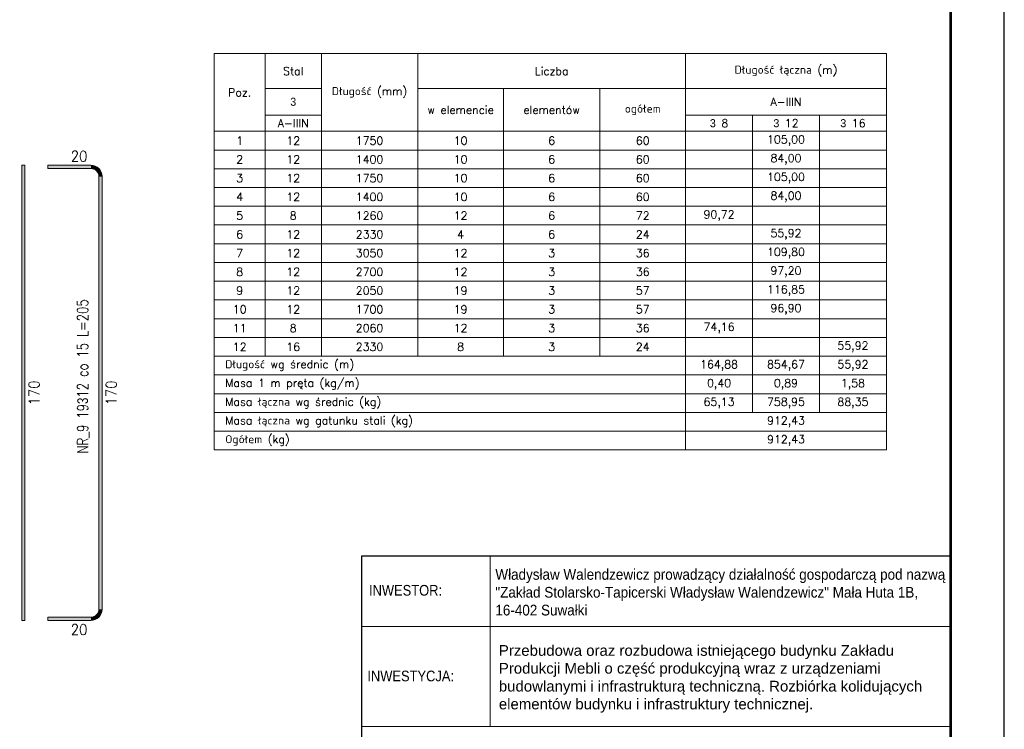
# Model space of a CAD drawing. Extents: x 252961 to 267695, y -113989 to -104075.
# Tile 8 of 12: x 263404 to 267081, y -112120 to -109469. Entities that reach past the tile are written whole.
import ezdxf
from ezdxf.enums import TextEntityAlignment as Align

# ---------------------------------------------------------------- set-up
doc = ezdxf.new("R2010")
doc.units = 0
doc.header["$LTSCALE"] = 5
doc.header["$MEASUREMENT"] = 0
for name, color, linetype, lineweight in [('--- widok', 7, 'Continuous', 13), ('_RAMKA', 7, 'Continuous', 35), ('AutoCAD_Structural_Detailing_pręt wyrzucony', 7, 'Continuous', 13), ('AutoCAD_Structural_Detailing_tabele zbrojenia', 7, 'Continuous', 20), ('PS_DIM', 4, 'Continuous', 13)]:
    doc.layers.add(name, color=color, linetype=linetype, lineweight=lineweight)
doc.layers.add('_FORMATKA', color=8, linetype='Continuous', lineweight=15, plot=False)
doc.layers.add('_tabelka', color=7, linetype='Continuous')
doc.styles.add('gil', font='GIL_____.TTF', dxfattribs={"width": 0.9})
doc.styles.add('marta', font='simplex.shx', dxfattribs={"width": 0.8})
doc.styles.add('r-simplex', font='simplex.shx', dxfattribs={"width": 0.9})
doc.styles.add('styl2T', font='simplex.shx', dxfattribs={"height": 30})

# ---------------------------------------------------------------- blocks, each defined once
blk = doc.blocks.new('*U19')
at = {"layer": '_FORMATKA', "lineweight": -3}
blk.add_lwpolyline([(-700, 0), (0, 0), (0, 420), (-700, 420)], close=True, dxfattribs=at)
at = {"layer": '_RAMKA', "lineweight": -3, "const_width": 0.5}
blk.add_lwpolyline([(-670, 10), (-10, 10), (-10, 410), (-670, 410)], close=True, dxfattribs=at)
blk = doc.blocks.new('tabela_rys')
at = {"layer": '_tabelka', "color": 251, "lineweight": 15}
for p, q in [((45.62, 123.55), (45.62, 91.73)), ((21.62, 110.45), (131.62, 110.45)), ((21.62, 91.73), (131.62, 91.73)), ((21.62, 91.73), (131.62, 91.73)), ((21.62, 91.73), (131.62, 91.73))]:
    blk.add_line(p, q, dxfattribs=at)
at = {"layer": '_tabelka', "color": 251, "lineweight": 30}
blk.add_lwpolyline([(131.62, 123.55), (21.62, 123.55), (21.62, 7.77), (131.62, 7.77)], close=True, dxfattribs=at)
at = {"layer": '--- widok', "ltscale": 0.5, "insert": (47.25, 106.96, 0.43), "char_height": 2, "width": 80.3878, "attachment_point": 1}
blk.add_mtext('{\\fArial|b0|i0|c238|p34;\\C0;Prze\\fArial|b0|i0|c0|p34;b\\fArial|b0|i0|c238|p34;u\\fArial|b0|i0|c0|p34;dowa o\\fArial|b0|i0|c238|p34;r\\fArial|b0|i0|c0|p34;a\\fArial|b0|i0|c238|p34;z\\fArial|b0|i0|c0|p34; \\fArial|b0|i0|c238|p34;r\\fArial|b0|i0|c0|p34;o\\fArial|b0|i0|c238|p34;z\\fArial|b0|i0|c0|p34;b\\fArial|b0|i0|c238|p34;u\\fArial|b0|i0|c0|p34;dowa \\fArial|b0|i0|c238|p34;ist\\fArial|b0|i0|c0|p34;n\\fArial|b0|i0|c238|p34;ieją\\fArial|b0|i0|c0|p34;c\\fArial|b0|i0|c238|p34;eg\\fArial|b0|i0|c0|p34;o b\\fArial|b0|i0|c238|p34;u\\fArial|b0|i0|c0|p34;d\\fArial|b0|i0|c238|p34;y\\fArial|b0|i0|c0|p34;n\\fArial|b0|i0|c238|p34;ku\\fArial|b0|i0|c0|p34; \\fArial|b0|i0|c238|p34;Z\\fArial|b0|i0|c0|p34;a\\fArial|b0|i0|c238|p34;kł\\fArial|b0|i0|c0|p34;ad\\fArial|b0|i0|c238|p34;u\\fArial|b0|i0|c0|p34; \\fArial|b0|i0|c238|p34;Pr\\fArial|b0|i0|c0|p34;od\\fArial|b0|i0|c238|p34;uk\\fArial|b0|i0|c0|p34;c\\fArial|b0|i0|c238|p34;ji\\fArial|b0|i0|c0|p34; \\fArial|b0|i0|c238|p34;Me\\fArial|b0|i0|c0|p34;b\\fArial|b0|i0|c238|p34;li\\fArial|b0|i0|c0|p34; o c\\fArial|b0|i0|c238|p34;zęść\\fArial|b0|i0|c0|p34; \\fArial|b0|i0|c238|p34;pr\\fArial|b0|i0|c0|p34;od\\fArial|b0|i0|c238|p34;uk\\fArial|b0|i0|c0|p34;c\\fArial|b0|i0|c238|p34;yj\\fArial|b0|i0|c0|p34;n\\fArial|b0|i0|c238|p34;ą\\fArial|b0|i0|c0|p34; w\\fArial|b0|i0|c238|p34;r\\fArial|b0|i0|c0|p34;a\\fArial|b0|i0|c238|p34;z\\fArial|b0|i0|c0|p34; \\fArial|b0|i0|c238|p34;z\\fArial|b0|i0|c0|p34; \\fArial|b0|i0|c238|p34;urzą\\fArial|b0|i0|c0|p34;d\\fArial|b0|i0|c238|p34;ze\\fArial|b0|i0|c0|p34;n\\fArial|b0|i0|c238|p34;i\\fArial|b0|i0|c0|p34;a\\fArial|b0|i0|c238|p34;mi\\fArial|b0|i0|c0|p34; b\\fArial|b0|i0|c238|p34;u\\fArial|b0|i0|c0|p34;dow\\fArial|b0|i0|c238|p34;l\\fArial|b0|i0|c0|p34;an\\fArial|b0|i0|c238|p34;ymi\\fArial|b0|i0|c0|p34; \\fArial|b0|i0|c238|p34;i\\fArial|b0|i0|c0|p34; \\fArial|b0|i0|c238|p34;i\\fArial|b0|i0|c0|p34;n\\fArial|b0|i0|c238|p34;fr\\fArial|b0|i0|c0|p34;a\\fArial|b0|i0|c238|p34;strukturą\\fArial|b0|i0|c0|p34; \\fArial|b0|i0|c238|p34;te\\fArial|b0|i0|c0|p34;c\\fArial|b0|i0|c238|p34;h\\fArial|b0|i0|c0|p34;n\\fArial|b0|i0|c238|p34;i\\fArial|b0|i0|c0|p34;c\\fArial|b0|i0|c238|p34;z\\fArial|b0|i0|c0|p34;n\\fArial|b0|i0|c238|p34;ą\\fArial|b0|i0|c0|p34;. \\fArial|b0|i0|c238|p34;R\\fArial|b0|i0|c0|p34;o\\fArial|b0|i0|c238|p34;z\\fArial|b0|i0|c0|p34;b\\fArial|b0|i0|c238|p34;iórk\\fArial|b0|i0|c0|p34;a \\fArial|b0|i0|c238|p34;k\\fArial|b0|i0|c0|p34;o\\fArial|b0|i0|c238|p34;li\\fArial|b0|i0|c0|p34;d\\fArial|b0|i0|c238|p34;ują\\fArial|b0|i0|c0|p34;c\\fArial|b0|i0|c238|p34;y\\fArial|b0|i0|c0|p34;c\\fArial|b0|i0|c238|p34;h\\fArial|b0|i0|c0|p34; \\fArial|b0|i0|c238|p34;eleme\\fArial|b0|i0|c0|p34;n\\fArial|b0|i0|c238|p34;tó\\fArial|b0|i0|c0|p34;w b\\fArial|b0|i0|c238|p34;u\\fArial|b0|i0|c0|p34;d\\fArial|b0|i0|c238|p34;y\\fArial|b0|i0|c0|p34;n\\fArial|b0|i0|c238|p34;ku\\fArial|b0|i0|c0|p34; \\fArial|b0|i0|c238|p34;i\\fArial|b0|i0|c0|p34; \\fArial|b0|i0|c238|p34;i\\fArial|b0|i0|c0|p34;n\\fArial|b0|i0|c238|p34;fr\\fArial|b0|i0|c0|p34;a\\fArial|b0|i0|c238|p34;struktury\\fArial|b0|i0|c0|p34; \\fArial|b0|i0|c238|p34;te\\fArial|b0|i0|c0|p34;c\\fArial|b0|i0|c238|p34;h\\fArial|b0|i0|c0|p34;n\\fArial|b0|i0|c238|p34;i\\fArial|b0|i0|c0|p34;c\\fArial|b0|i0|c238|p34;z\\fArial|b0|i0|c0|p34;n\\fArial|b0|i0|c238|p34;ej\\fArial|b0|i0|c0|p34;.}', dxfattribs=at)
at = {"layer": '_tabelka', "color": 12, "style": 'gil', "width": 0.9}
for s, p in [('INWESTOR:', (29.83, 117.19)), ('INWESTYCJA:', (30.79, 101.19))]:
    blk.add_text(s, height=2, dxfattribs=at).set_placement(p, align=Align.MIDDLE)
at = {"layer": '_tabelka', "color": 7, "insert": (46.6, 116.81), "char_height": 2, "attachment_point": 4, "style": 'gil'}
blk.add_mtext_dynamic_manual_height_columns('{\\fArial|b0|i0|c0|p34;\\C256;W\\fArial|b0|i0|c238|p34;ł\\fArial|b0|i0|c0|p34;ad\\fArial|b0|i0|c238|p34;ysł\\fArial|b0|i0|c0|p34;aw Wa\\fArial|b0|i0|c238|p34;le\\fArial|b0|i0|c0|p34;nd\\fArial|b0|i0|c238|p34;ze\\fArial|b0|i0|c0|p34;w\\fArial|b0|i0|c238|p34;i\\fArial|b0|i0|c0|p34;c\\fArial|b0|i0|c238|p34;z\\fArial|b0|i0|c0|p34;\\~\\fArial|b0|i0|c238|p34;pr\\fArial|b0|i0|c0|p34;owad\\fArial|b0|i0|c238|p34;zą\\fArial|b0|i0|c0|p34;c\\fArial|b0|i0|c238|p34;y\\fArial|b0|i0|c0|p34; d\\fArial|b0|i0|c238|p34;zi\\fArial|b0|i0|c0|p34;a\\fArial|b0|i0|c238|p34;ł\\fArial|b0|i0|c0|p34;a\\fArial|b0|i0|c238|p34;l\\fArial|b0|i0|c0|p34;no\\fArial|b0|i0|c238|p34;ść\\fArial|b0|i0|c0|p34; \\fArial|b0|i0|c238|p34;g\\fArial|b0|i0|c0|p34;o\\fArial|b0|i0|c238|p34;sp\\fArial|b0|i0|c0|p34;oda\\fArial|b0|i0|c238|p34;r\\fArial|b0|i0|c0|p34;c\\fArial|b0|i0|c238|p34;zą\\fArial|b0|i0|c0|p34; \\fArial|b0|i0|c238|p34;p\\fArial|b0|i0|c0|p34;od na\\fArial|b0|i0|c238|p34;z\\fArial|b0|i0|c0|p34;w\\fArial|b0|i0|c238|p34;ą\\fArial|b0|i0|c0|p34; \\fArial|b0|i0|c238|p34;"Z\\fArial|b0|i0|c0|p34;a\\fArial|b0|i0|c238|p34;kł\\fArial|b0|i0|c0|p34;ad \\fArial|b0|i0|c238|p34;St\\fArial|b0|i0|c0|p34;o\\fArial|b0|i0|c238|p34;l\\fArial|b0|i0|c0|p34;a\\fArial|b0|i0|c238|p34;rsk\\fArial|b0|i0|c0|p34;o-\\fArial|b0|i0|c238|p34;T\\fArial|b0|i0|c0|p34;a\\fArial|b0|i0|c238|p34;pi\\fArial|b0|i0|c0|p34;c\\fArial|b0|i0|c238|p34;erski\\fArial|b0|i0|c0|p34; W\\fArial|b0|i0|c238|p34;ł\\fArial|b0|i0|c0|p34;ad\\fArial|b0|i0|c238|p34;ysł\\fArial|b0|i0|c0|p34;aw Wa\\fArial|b0|i0|c238|p34;le\\fArial|b0|i0|c0|p34;nd\\fArial|b0|i0|c238|p34;ze\\fArial|b0|i0|c0|p34;w\\fArial|b0|i0|c238|p34;i\\fArial|b0|i0|c0|p34;c\\fArial|b0|i0|c238|p34;z"\\fArial|b0|i0|c0|p34; \\fArial|b0|i0|c238|p34;M\\fArial|b0|i0|c0|p34;a\\fArial|b0|i0|c238|p34;ł\\fArial|b0|i0|c0|p34;a \\fArial|b0|i0|c238|p34;Hut\\fArial|b0|i0|c0|p34;a \\fArial|b0|i0|c238|p34;1\\fArial|b0|i0|c0|p34;B\\fArial|b0|i0|c238|p34;, \\P16-402 Suwałki}', width=87.5522, gutter_width=12.5, heights=[51.49], dxfattribs=at)
at = {"layer": '_tabelka', "color": 7, "style": 'gil', "width": 0.9}
for p in [(47.79, 34.83), (47.79, 30.29), (47.79, 26.06)]:
    blk.add_attdef('NAZWA_RYS:', text='', height=2.5, dxfattribs=at).set_placement(p, align=Align.MIDDLE_LEFT)
blk.add_attdef('FORMAT', text='', height=2.5, dxfattribs=at).set_placement((33.12, 15.91), align=Align.MIDDLE)
at = {"layer": '_tabelka', "color": 7, "style": 'gil', "width": 0.9, "flags": 8}
for tag, p in [('DATA', (61.11, 15.91)), ('SKALA', (87.85, 15.91)), ('NR_RYSUNKU', (117.18, 15.91))]:
    blk.add_attdef(tag, text='', height=2.5, dxfattribs=at).set_placement(p, align=Align.MIDDLE)

msp = doc.modelspace()

# ---------------------------------------------------------------- hatches: boundary and pattern name
at = {"layer": 'AutoCAD_Structural_Detailing_pręt wyrzucony'}
for points in [[(263411.89, -110013.09), (263423.89, -110013.09), (263423.89, -111713.09), (263411.89, -111713.09)], [(263509.83, -110025.09), (263509.83, -110013.09), (263669.83, -110013.09), (263669.83, -110025.09)], [(263699.83, -110055.09), (263711.83, -110055.09), (263711.83, -111671.09), (263699.83, -111671.09)], [(263669.83, -111701.09), (263669.83, -111713.09), (263509.83, -111713.09), (263509.83, -111701.09)]]:
    msp.add_hatch(color=6, dxfattribs=at).paths.add_polyline_path(points, flags=0)
h = msp.add_hatch(color=6, dxfattribs=at)
edge = h.paths.add_edge_path(flags=0)
edge.add_line((263711.83, -110055.09), (263699.83, -110055.09))
edge.add_arc((263669.83, -110055.09), 30, 0, 90)
edge.add_line((263669.83, -110025.09), (263669.83, -110013.09))
edge.add_arc((263669.83, -110055.09), 42, 360, 450, ccw=False)
h = msp.add_hatch(color=6, dxfattribs=at)
edge = h.paths.add_edge_path(flags=0)
edge.add_line((263669.83, -111713.09), (263669.83, -111701.09))
edge.add_arc((263669.83, -111671.09), 30, -90, 0)
edge.add_line((263699.83, -111671.09), (263711.83, -111671.09))
edge.add_arc((263669.83, -111671.09), 42, 270, 360, ccw=False)

# ---------------------------------------------------------------- linework, layer by layer
at = {"layer": 'AutoCAD_Structural_Detailing_pręt wyrzucony', "color": 6}
for p, q in [((263411.89, -110013.09), (263411.89, -111713.09)), ((263423.89, -110013.09), (263411.89, -110013.09)), ((263423.89, -110013.09), (263423.89, -111713.09)), ((263509.83, -110013.09), (263669.83, -110013.09)), ((263509.83, -110013.09), (263509.83, -110025.09)), ((263509.83, -110025.09), (263669.83, -110025.09)), ((263699.83, -110055.09), (263699.83, -111671.09)), ((263711.83, -110055.09), (263711.83, -111671.09)), ((263423.89, -111713.09), (263411.89, -111713.09)), ((263669.83, -111701.09), (263509.83, -111701.09)), ((263509.83, -111713.09), (263509.83, -111701.09)), ((263669.83, -111713.09), (263509.83, -111713.09))]:
    msp.add_line(p, q, dxfattribs=at)
for centre, radius, start, end in [((263669.83, -110055.09), 42, 360, 90), ((263669.83, -110055.09), 30, 360, 90), ((263669.83, -111671.09), 30, 270, 360), ((263669.83, -111671.09), 42, 270, 0)]:
    msp.add_arc(centre, radius, start, end, dxfattribs=at)
at = {"layer": 'AutoCAD_Structural_Detailing_tabele zbrojenia', "color": 242}
for p, q in [((264130.48, -109596.03), (266640.48, -109596.03)), ((264130.48, -111076.03), (264130.48, -109596.03)), ((264130.48, -109596.03), (264320.48, -109596.03)), ((264130.48, -109886.03), (264130.48, -109596.03)), ((264320.48, -109596.03), (264320.48, -109886.03)), ((264320.48, -109596.03), (264530.48, -109596.03)), ((264320.48, -109726.03), (264320.48, -109596.03)), ((264530.48, -109596.03), (264890.48, -109596.03)), ((264530.48, -109886.03), (264530.48, -109596.03)), ((264530.48, -109596.03), (264530.48, -109726.03)), ((264890.48, -109596.03), (264890.48, -109886.03)), ((264890.48, -109596.03), (265890.48, -109596.03)), ((264890.48, -109726.03), (264890.48, -109596.03)), ((265890.48, -109596.03), (265890.48, -109726.03)), ((265890.48, -109596.03), (266640.48, -109596.03)), ((265890.48, -109726.03), (265890.48, -109596.03)), ((266640.48, -109596.03), (266640.48, -111076.03)), ((266640.48, -109596.03), (266640.48, -109726.03)), ((264530.48, -109726.03), (264320.48, -109726.03)), ((264320.48, -109726.03), (264530.48, -109726.03)), ((264320.48, -109826.03), (264320.48, -109726.03)), ((264530.48, -109726.03), (264530.48, -109826.03)), ((265890.48, -109726.03), (264890.48, -109726.03)), ((264890.48, -109726.03), (265210.48, -109726.03)), ((264890.48, -109886.03), (264890.48, -109726.03)), ((265210.48, -109726.03), (265570.48, -109726.03)), ((265210.48, -109886.03), (265210.48, -109726.03)), ((265210.48, -109726.03), (265210.48, -109886.03)), ((265570.48, -109726.03), (265890.48, -109726.03)), ((265570.48, -109886.03), (265570.48, -109726.03)), ((265570.48, -109726.03), (265570.48, -109886.03)), ((265890.48, -109726.03), (265890.48, -109886.03)), ((266640.48, -109726.03), (265890.48, -109726.03)), ((265890.48, -109726.03), (266640.48, -109726.03)), ((265890.48, -109826.03), (265890.48, -109726.03)), ((266640.48, -109726.03), (266640.48, -109826.03)), ((264530.48, -109826.03), (264320.48, -109826.03)), ((264320.48, -109826.03), (264530.48, -109826.03)), ((264320.48, -109886.03), (264320.48, -109826.03)), ((264530.48, -109826.03), (264530.48, -109886.03)), ((266640.48, -109826.03), (265890.48, -109826.03)), ((265890.48, -109826.03), (266140.48, -109826.03)), ((265890.48, -109886.03), (265890.48, -109826.03)), ((266140.48, -109826.03), (266140.48, -109886.03)), ((266140.48, -109826.03), (266390.48, -109826.03)), ((266140.48, -109886.03), (266140.48, -109826.03)), ((266390.48, -109826.03), (266390.48, -109886.03)), ((266390.48, -109826.03), (266640.48, -109826.03)), ((266390.48, -109886.03), (266390.48, -109826.03)), ((266640.48, -109826.03), (266640.48, -109886.03)), ((264320.48, -109886.03), (264130.48, -109886.03)), ((264130.48, -109886.03), (264320.48, -109886.03)), ((264130.48, -109956.03), (264130.48, -109886.03)), ((264530.48, -109886.03), (264320.48, -109886.03)), ((264320.48, -109886.03), (264320.48, -109956.03)), ((264320.48, -109886.03), (264530.48, -109886.03)), ((264320.48, -109956.03), (264320.48, -109886.03)), ((264890.48, -109886.03), (264530.48, -109886.03)), ((264530.48, -109886.03), (264530.48, -109956.03)), ((264530.48, -109886.03), (264890.48, -109886.03)), ((264530.48, -109956.03), (264530.48, -109886.03)), ((265210.48, -109886.03), (264890.48, -109886.03)), ((264890.48, -109886.03), (264890.48, -109956.03)), ((264890.48, -109886.03), (265210.48, -109886.03)), ((264890.48, -109956.03), (264890.48, -109886.03)), ((265570.48, -109886.03), (265210.48, -109886.03)), ((265210.48, -109886.03), (265210.48, -109956.03)), ((265210.48, -109886.03), (265570.48, -109886.03)), ((265210.48, -109956.03), (265210.48, -109886.03)), ((265890.48, -109886.03), (265570.48, -109886.03)), ((265570.48, -109886.03), (265570.48, -109956.03)), ((265570.48, -109886.03), (265890.48, -109886.03)), ((265570.48, -109956.03), (265570.48, -109886.03)), ((266140.48, -109886.03), (265890.48, -109886.03)), ((265890.48, -109886.03), (265890.48, -109956.03)), ((265890.48, -109886.03), (266140.48, -109886.03)), ((265890.48, -109956.03), (265890.48, -109886.03)), ((266390.48, -109886.03), (266140.48, -109886.03)), ((266140.48, -109886.03), (266140.48, -109956.03)), ((266140.48, -109886.03), (266390.48, -109886.03)), ((266140.48, -109956.03), (266140.48, -109886.03)), ((266640.48, -109886.03), (266390.48, -109886.03)), ((266390.48, -109886.03), (266390.48, -109956.03)), ((266390.48, -109886.03), (266640.48, -109886.03)), ((266390.48, -109956.03), (266390.48, -109886.03)), ((266640.48, -109886.03), (266640.48, -109956.03)), ((264320.48, -109956.03), (264130.48, -109956.03)), ((264130.48, -109956.03), (264320.48, -109956.03)), ((264130.48, -110026.03), (264130.48, -109956.03)), ((264530.48, -109956.03), (264320.48, -109956.03)), ((264320.48, -109956.03), (264320.48, -110026.03)), ((264320.48, -109956.03), (264530.48, -109956.03)), ((264320.48, -110026.03), (264320.48, -109956.03)), ((264890.48, -109956.03), (264530.48, -109956.03)), ((264530.48, -109956.03), (264530.48, -110026.03)), ((264530.48, -109956.03), (264890.48, -109956.03)), ((264530.48, -110026.03), (264530.48, -109956.03)), ((265210.48, -109956.03), (264890.48, -109956.03)), ((264890.48, -109956.03), (264890.48, -110026.03)), ((264890.48, -109956.03), (265210.48, -109956.03)), ((264890.48, -110026.03), (264890.48, -109956.03)), ((265570.48, -109956.03), (265210.48, -109956.03)), ((265210.48, -109956.03), (265210.48, -110026.03)), ((265210.48, -109956.03), (265570.48, -109956.03)), ((265210.48, -110026.03), (265210.48, -109956.03)), ((265890.48, -109956.03), (265570.48, -109956.03)), ((265570.48, -109956.03), (265570.48, -110026.03)), ((265570.48, -109956.03), (265890.48, -109956.03)), ((265570.48, -110026.03), (265570.48, -109956.03)), ((266140.48, -109956.03), (265890.48, -109956.03)), ((265890.48, -109956.03), (265890.48, -110026.03)), ((265890.48, -109956.03), (266140.48, -109956.03)), ((265890.48, -110026.03), (265890.48, -109956.03)), ((266390.48, -109956.03), (266140.48, -109956.03)), ((266140.48, -109956.03), (266140.48, -110026.03)), ((266140.48, -109956.03), (266390.48, -109956.03)), ((266140.48, -110026.03), (266140.48, -109956.03)), ((266640.48, -109956.03), (266390.48, -109956.03)), ((266390.48, -109956.03), (266390.48, -110026.03)), ((266390.48, -109956.03), (266640.48, -109956.03)), ((266390.48, -110026.03), (266390.48, -109956.03)), ((266640.48, -109956.03), (266640.48, -110026.03)), ((264320.48, -110026.03), (264130.48, -110026.03)), ((264130.48, -110026.03), (264320.48, -110026.03)), ((264130.48, -110096.03), (264130.48, -110026.03)), ((264530.48, -110026.03), (264320.48, -110026.03)), ((264320.48, -110026.03), (264320.48, -110096.03)), ((264320.48, -110026.03), (264530.48, -110026.03)), ((264320.48, -110096.03), (264320.48, -110026.03)), ((264890.48, -110026.03), (264530.48, -110026.03)), ((264530.48, -110026.03), (264530.48, -110096.03)), ((264530.48, -110026.03), (264890.48, -110026.03)), ((264530.48, -110096.03), (264530.48, -110026.03)), ((265210.48, -110026.03), (264890.48, -110026.03)), ((264890.48, -110026.03), (264890.48, -110096.03)), ((264890.48, -110026.03), (265210.48, -110026.03)), ((264890.48, -110096.03), (264890.48, -110026.03)), ((265570.48, -110026.03), (265210.48, -110026.03)), ((265210.48, -110026.03), (265210.48, -110096.03)), ((265210.48, -110026.03), (265570.48, -110026.03)), ((265210.48, -110096.03), (265210.48, -110026.03)), ((265890.48, -110026.03), (265570.48, -110026.03)), ((265570.48, -110026.03), (265570.48, -110096.03)), ((265570.48, -110026.03), (265890.48, -110026.03)), ((265570.48, -110096.03), (265570.48, -110026.03)), ((266140.48, -110026.03), (265890.48, -110026.03)), ((265890.48, -110026.03), (265890.48, -110096.03)), ((265890.48, -110026.03), (266140.48, -110026.03)), ((265890.48, -110096.03), (265890.48, -110026.03)), ((266390.48, -110026.03), (266140.48, -110026.03)), ((266140.48, -110026.03), (266140.48, -110096.03)), ((266140.48, -110026.03), (266390.48, -110026.03)), ((266140.48, -110096.03), (266140.48, -110026.03)), ((266640.48, -110026.03), (266390.48, -110026.03)), ((266390.48, -110026.03), (266390.48, -110096.03)), ((266390.48, -110026.03), (266640.48, -110026.03)), ((266390.48, -110096.03), (266390.48, -110026.03)), ((266640.48, -110026.03), (266640.48, -110096.03)), ((264320.48, -110096.03), (264130.48, -110096.03)), ((264130.48, -110096.03), (264320.48, -110096.03)), ((264130.48, -110166.03), (264130.48, -110096.03)), ((264530.48, -110096.03), (264320.48, -110096.03)), ((264320.48, -110096.03), (264320.48, -110166.03)), ((264320.48, -110096.03), (264530.48, -110096.03)), ((264320.48, -110166.03), (264320.48, -110096.03)), ((264890.48, -110096.03), (264530.48, -110096.03)), ((264530.48, -110096.03), (264530.48, -110166.03)), ((264530.48, -110096.03), (264890.48, -110096.03)), ((264530.48, -110166.03), (264530.48, -110096.03)), ((265210.48, -110096.03), (264890.48, -110096.03)), ((264890.48, -110096.03), (264890.48, -110166.03)), ((264890.48, -110096.03), (265210.48, -110096.03)), ((264890.48, -110166.03), (264890.48, -110096.03)), ((265570.48, -110096.03), (265210.48, -110096.03)), ((265210.48, -110096.03), (265210.48, -110166.03)), ((265210.48, -110096.03), (265570.48, -110096.03)), ((265210.48, -110166.03), (265210.48, -110096.03)), ((265890.48, -110096.03), (265570.48, -110096.03)), ((265570.48, -110096.03), (265570.48, -110166.03)), ((265570.48, -110096.03), (265890.48, -110096.03)), ((265570.48, -110166.03), (265570.48, -110096.03)), ((266140.48, -110096.03), (265890.48, -110096.03)), ((265890.48, -110096.03), (265890.48, -110166.03)), ((265890.48, -110096.03), (266140.48, -110096.03)), ((265890.48, -110166.03), (265890.48, -110096.03)), ((266390.48, -110096.03), (266140.48, -110096.03)), ((266140.48, -110096.03), (266140.48, -110166.03)), ((266140.48, -110096.03), (266390.48, -110096.03)), ((266140.48, -110166.03), (266140.48, -110096.03)), ((266640.48, -110096.03), (266390.48, -110096.03)), ((266390.48, -110096.03), (266390.48, -110166.03)), ((266390.48, -110096.03), (266640.48, -110096.03)), ((266390.48, -110166.03), (266390.48, -110096.03)), ((266640.48, -110096.03), (266640.48, -110166.03)), ((264320.48, -110166.03), (264130.48, -110166.03)), ((264130.48, -110166.03), (264320.48, -110166.03)), ((264130.48, -110236.03), (264130.48, -110166.03)), ((264530.48, -110166.03), (264320.48, -110166.03)), ((264320.48, -110166.03), (264320.48, -110236.03)), ((264320.48, -110166.03), (264530.48, -110166.03)), ((264320.48, -110236.03), (264320.48, -110166.03)), ((264890.48, -110166.03), (264530.48, -110166.03)), ((264530.48, -110166.03), (264530.48, -110236.03)), ((264530.48, -110166.03), (264890.48, -110166.03)), ((264530.48, -110236.03), (264530.48, -110166.03)), ((265210.48, -110166.03), (264890.48, -110166.03)), ((264890.48, -110166.03), (264890.48, -110236.03)), ((264890.48, -110166.03), (265210.48, -110166.03)), ((264890.48, -110236.03), (264890.48, -110166.03)), ((265570.48, -110166.03), (265210.48, -110166.03)), ((265210.48, -110166.03), (265210.48, -110236.03)), ((265210.48, -110166.03), (265570.48, -110166.03)), ((265210.48, -110236.03), (265210.48, -110166.03)), ((265890.48, -110166.03), (265570.48, -110166.03)), ((265570.48, -110166.03), (265570.48, -110236.03)), ((265570.48, -110166.03), (265890.48, -110166.03)), ((265570.48, -110236.03), (265570.48, -110166.03)), ((266140.48, -110166.03), (265890.48, -110166.03)), ((265890.48, -110166.03), (265890.48, -110236.03)), ((265890.48, -110166.03), (266140.48, -110166.03)), ((265890.48, -110236.03), (265890.48, -110166.03)), ((266390.48, -110166.03), (266140.48, -110166.03)), ((266140.48, -110166.03), (266140.48, -110236.03)), ((266140.48, -110166.03), (266390.48, -110166.03)), ((266140.48, -110236.03), (266140.48, -110166.03)), ((266640.48, -110166.03), (266390.48, -110166.03)), ((266390.48, -110166.03), (266390.48, -110236.03)), ((266390.48, -110166.03), (266640.48, -110166.03)), ((266390.48, -110236.03), (266390.48, -110166.03)), ((266640.48, -110166.03), (266640.48, -110236.03)), ((264320.48, -110236.03), (264130.48, -110236.03)), ((264130.48, -110236.03), (264320.48, -110236.03)), ((264130.48, -110306.03), (264130.48, -110236.03)), ((264530.48, -110236.03), (264320.48, -110236.03)), ((264320.48, -110236.03), (264320.48, -110306.03)), ((264320.48, -110236.03), (264530.48, -110236.03)), ((264320.48, -110306.03), (264320.48, -110236.03)), ((264890.48, -110236.03), (264530.48, -110236.03)), ((264530.48, -110236.03), (264530.48, -110306.03)), ((264530.48, -110236.03), (264890.48, -110236.03)), ((264530.48, -110306.03), (264530.48, -110236.03)), ((265210.48, -110236.03), (264890.48, -110236.03)), ((264890.48, -110236.03), (264890.48, -110306.03)), ((264890.48, -110236.03), (265210.48, -110236.03)), ((264890.48, -110306.03), (264890.48, -110236.03)), ((265570.48, -110236.03), (265210.48, -110236.03)), ((265210.48, -110236.03), (265210.48, -110306.03)), ((265210.48, -110236.03), (265570.48, -110236.03)), ((265210.48, -110306.03), (265210.48, -110236.03)), ((265890.48, -110236.03), (265570.48, -110236.03)), ((265570.48, -110236.03), (265570.48, -110306.03)), ((265570.48, -110236.03), (265890.48, -110236.03)), ((265570.48, -110306.03), (265570.48, -110236.03)), ((266140.48, -110236.03), (265890.48, -110236.03)), ((265890.48, -110236.03), (265890.48, -110306.03)), ((265890.48, -110236.03), (266140.48, -110236.03)), ((265890.48, -110306.03), (265890.48, -110236.03)), ((266390.48, -110236.03), (266140.48, -110236.03)), ((266140.48, -110236.03), (266140.48, -110306.03)), ((266140.48, -110236.03), (266390.48, -110236.03)), ((266140.48, -110306.03), (266140.48, -110236.03)), ((266640.48, -110236.03), (266390.48, -110236.03)), ((266390.48, -110236.03), (266390.48, -110306.03)), ((266390.48, -110236.03), (266640.48, -110236.03)), ((266390.48, -110306.03), (266390.48, -110236.03)), ((266640.48, -110236.03), (266640.48, -110306.03)), ((264320.48, -110306.03), (264130.48, -110306.03)), ((264130.48, -110306.03), (264320.48, -110306.03)), ((264130.48, -110376.03), (264130.48, -110306.03)), ((264530.48, -110306.03), (264320.48, -110306.03)), ((264320.48, -110306.03), (264320.48, -110376.03)), ((264320.48, -110306.03), (264530.48, -110306.03)), ((264320.48, -110376.03), (264320.48, -110306.03)), ((264890.48, -110306.03), (264530.48, -110306.03)), ((264530.48, -110306.03), (264530.48, -110376.03)), ((264530.48, -110306.03), (264890.48, -110306.03)), ((264530.48, -110376.03), (264530.48, -110306.03)), ((265210.48, -110306.03), (264890.48, -110306.03)), ((264890.48, -110306.03), (264890.48, -110376.03)), ((264890.48, -110306.03), (265210.48, -110306.03)), ((264890.48, -110376.03), (264890.48, -110306.03)), ((265570.48, -110306.03), (265210.48, -110306.03)), ((265210.48, -110306.03), (265210.48, -110376.03)), ((265210.48, -110306.03), (265570.48, -110306.03)), ((265210.48, -110376.03), (265210.48, -110306.03)), ((265890.48, -110306.03), (265570.48, -110306.03)), ((265570.48, -110306.03), (265570.48, -110376.03)), ((265570.48, -110306.03), (265890.48, -110306.03)), ((265570.48, -110376.03), (265570.48, -110306.03)), ((266140.48, -110306.03), (265890.48, -110306.03)), ((265890.48, -110306.03), (265890.48, -110376.03)), ((265890.48, -110306.03), (266140.48, -110306.03)), ((265890.48, -110376.03), (265890.48, -110306.03)), ((266390.48, -110306.03), (266140.48, -110306.03)), ((266140.48, -110306.03), (266140.48, -110376.03)), ((266140.48, -110306.03), (266390.48, -110306.03)), ((266140.48, -110376.03), (266140.48, -110306.03)), ((266640.48, -110306.03), (266390.48, -110306.03)), ((266390.48, -110306.03), (266390.48, -110376.03)), ((266390.48, -110306.03), (266640.48, -110306.03)), ((266390.48, -110376.03), (266390.48, -110306.03)), ((266640.48, -110306.03), (266640.48, -110376.03)), ((264320.48, -110376.03), (264130.48, -110376.03)), ((264130.48, -110376.03), (264320.48, -110376.03)), ((264130.48, -110446.03), (264130.48, -110376.03)), ((264530.48, -110376.03), (264320.48, -110376.03)), ((264320.48, -110376.03), (264320.48, -110446.03)), ((264320.48, -110376.03), (264530.48, -110376.03)), ((264320.48, -110446.03), (264320.48, -110376.03)), ((264890.48, -110376.03), (264530.48, -110376.03)), ((264530.48, -110376.03), (264530.48, -110446.03)), ((264530.48, -110376.03), (264890.48, -110376.03)), ((264530.48, -110446.03), (264530.48, -110376.03)), ((265210.48, -110376.03), (264890.48, -110376.03)), ((264890.48, -110376.03), (264890.48, -110446.03)), ((264890.48, -110376.03), (265210.48, -110376.03)), ((264890.48, -110446.03), (264890.48, -110376.03)), ((265570.48, -110376.03), (265210.48, -110376.03)), ((265210.48, -110376.03), (265210.48, -110446.03)), ((265210.48, -110376.03), (265570.48, -110376.03)), ((265210.48, -110446.03), (265210.48, -110376.03)), ((265890.48, -110376.03), (265570.48, -110376.03)), ((265570.48, -110376.03), (265570.48, -110446.03)), ((265570.48, -110376.03), (265890.48, -110376.03)), ((265570.48, -110446.03), (265570.48, -110376.03)), ((266140.48, -110376.03), (265890.48, -110376.03)), ((265890.48, -110376.03), (265890.48, -110446.03)), ((265890.48, -110376.03), (266140.48, -110376.03)), ((265890.48, -110446.03), (265890.48, -110376.03)), ((266390.48, -110376.03), (266140.48, -110376.03)), ((266140.48, -110376.03), (266140.48, -110446.03)), ((266140.48, -110376.03), (266390.48, -110376.03)), ((266140.48, -110446.03), (266140.48, -110376.03)), ((266640.48, -110376.03), (266390.48, -110376.03)), ((266390.48, -110376.03), (266390.48, -110446.03)), ((266390.48, -110376.03), (266640.48, -110376.03)), ((266390.48, -110446.03), (266390.48, -110376.03)), ((266640.48, -110376.03), (266640.48, -110446.03)), ((264320.48, -110446.03), (264130.48, -110446.03)), ((264130.48, -110446.03), (264320.48, -110446.03)), ((264130.48, -110516.03), (264130.48, -110446.03)), ((264530.48, -110446.03), (264320.48, -110446.03)), ((264320.48, -110446.03), (264320.48, -110516.03)), ((264320.48, -110446.03), (264530.48, -110446.03)), ((264320.48, -110516.03), (264320.48, -110446.03)), ((264890.48, -110446.03), (264530.48, -110446.03)), ((264530.48, -110446.03), (264530.48, -110516.03)), ((264530.48, -110446.03), (264890.48, -110446.03)), ((264530.48, -110516.03), (264530.48, -110446.03)), ((265210.48, -110446.03), (264890.48, -110446.03)), ((264890.48, -110446.03), (264890.48, -110516.03)), ((264890.48, -110446.03), (265210.48, -110446.03)), ((264890.48, -110516.03), (264890.48, -110446.03)), ((265570.48, -110446.03), (265210.48, -110446.03)), ((265210.48, -110446.03), (265210.48, -110516.03)), ((265210.48, -110446.03), (265570.48, -110446.03)), ((265210.48, -110516.03), (265210.48, -110446.03)), ((265890.48, -110446.03), (265570.48, -110446.03)), ((265570.48, -110446.03), (265570.48, -110516.03)), ((265570.48, -110446.03), (265890.48, -110446.03)), ((265570.48, -110516.03), (265570.48, -110446.03)), ((266140.48, -110446.03), (265890.48, -110446.03)), ((265890.48, -110446.03), (265890.48, -110516.03)), ((265890.48, -110446.03), (266140.48, -110446.03)), ((265890.48, -110516.03), (265890.48, -110446.03)), ((266390.48, -110446.03), (266140.48, -110446.03)), ((266140.48, -110446.03), (266140.48, -110516.03)), ((266140.48, -110446.03), (266390.48, -110446.03)), ((266140.48, -110516.03), (266140.48, -110446.03)), ((266640.48, -110446.03), (266390.48, -110446.03)), ((266390.48, -110446.03), (266390.48, -110516.03)), ((266390.48, -110446.03), (266640.48, -110446.03)), ((266390.48, -110516.03), (266390.48, -110446.03)), ((266640.48, -110446.03), (266640.48, -110516.03)), ((264320.48, -110516.03), (264130.48, -110516.03)), ((264130.48, -110516.03), (264320.48, -110516.03)), ((264130.48, -110586.03), (264130.48, -110516.03)), ((264530.48, -110516.03), (264320.48, -110516.03)), ((264320.48, -110516.03), (264320.48, -110586.03)), ((264320.48, -110516.03), (264530.48, -110516.03)), ((264320.48, -110586.03), (264320.48, -110516.03)), ((264890.48, -110516.03), (264530.48, -110516.03)), ((264530.48, -110516.03), (264530.48, -110586.03)), ((264530.48, -110516.03), (264890.48, -110516.03)), ((264530.48, -110586.03), (264530.48, -110516.03)), ((265210.48, -110516.03), (264890.48, -110516.03)), ((264890.48, -110516.03), (264890.48, -110586.03)), ((264890.48, -110516.03), (265210.48, -110516.03)), ((264890.48, -110586.03), (264890.48, -110516.03)), ((265570.48, -110516.03), (265210.48, -110516.03)), ((265210.48, -110516.03), (265210.48, -110586.03)), ((265210.48, -110516.03), (265570.48, -110516.03)), ((265210.48, -110586.03), (265210.48, -110516.03)), ((265890.48, -110516.03), (265570.48, -110516.03)), ((265570.48, -110516.03), (265570.48, -110586.03)), ((265570.48, -110516.03), (265890.48, -110516.03)), ((265570.48, -110586.03), (265570.48, -110516.03)), ((266140.48, -110516.03), (265890.48, -110516.03)), ((265890.48, -110516.03), (265890.48, -110586.03)), ((265890.48, -110516.03), (266140.48, -110516.03)), ((265890.48, -110586.03), (265890.48, -110516.03)), ((266390.48, -110516.03), (266140.48, -110516.03)), ((266140.48, -110516.03), (266140.48, -110586.03)), ((266140.48, -110516.03), (266390.48, -110516.03)), ((266140.48, -110586.03), (266140.48, -110516.03)), ((266640.48, -110516.03), (266390.48, -110516.03)), ((266390.48, -110516.03), (266390.48, -110586.03)), ((266390.48, -110516.03), (266640.48, -110516.03)), ((266390.48, -110586.03), (266390.48, -110516.03)), ((266640.48, -110516.03), (266640.48, -110586.03)), ((264320.48, -110586.03), (264130.48, -110586.03)), ((264130.48, -110586.03), (264320.48, -110586.03)), ((264130.48, -110656.03), (264130.48, -110586.03)), ((264530.48, -110586.03), (264320.48, -110586.03)), ((264320.48, -110586.03), (264320.48, -110656.03)), ((264320.48, -110586.03), (264530.48, -110586.03)), ((264320.48, -110656.03), (264320.48, -110586.03)), ((264890.48, -110586.03), (264530.48, -110586.03)), ((264530.48, -110586.03), (264530.48, -110656.03)), ((264530.48, -110586.03), (264890.48, -110586.03)), ((264530.48, -110656.03), (264530.48, -110586.03)), ((265210.48, -110586.03), (264890.48, -110586.03)), ((264890.48, -110586.03), (264890.48, -110656.03)), ((264890.48, -110586.03), (265210.48, -110586.03)), ((264890.48, -110656.03), (264890.48, -110586.03)), ((265570.48, -110586.03), (265210.48, -110586.03)), ((265210.48, -110586.03), (265210.48, -110656.03)), ((265210.48, -110586.03), (265570.48, -110586.03)), ((265210.48, -110656.03), (265210.48, -110586.03)), ((265890.48, -110586.03), (265570.48, -110586.03)), ((265570.48, -110586.03), (265570.48, -110656.03)), ((265570.48, -110586.03), (265890.48, -110586.03)), ((265570.48, -110656.03), (265570.48, -110586.03)), ((266140.48, -110586.03), (265890.48, -110586.03)), ((265890.48, -110586.03), (265890.48, -110656.03)), ((265890.48, -110586.03), (266140.48, -110586.03)), ((265890.48, -110656.03), (265890.48, -110586.03)), ((266390.48, -110586.03), (266140.48, -110586.03)), ((266140.48, -110586.03), (266140.48, -110656.03)), ((266140.48, -110586.03), (266390.48, -110586.03)), ((266140.48, -110656.03), (266140.48, -110586.03)), ((266640.48, -110586.03), (266390.48, -110586.03)), ((266390.48, -110586.03), (266390.48, -110656.03)), ((266390.48, -110586.03), (266640.48, -110586.03)), ((266390.48, -110656.03), (266390.48, -110586.03)), ((266640.48, -110586.03), (266640.48, -110656.03)), ((264320.48, -110656.03), (264130.48, -110656.03)), ((264130.48, -110656.03), (264320.48, -110656.03)), ((264130.48, -110726.03), (264130.48, -110656.03)), ((264530.48, -110656.03), (264320.48, -110656.03)), ((264320.48, -110656.03), (264320.48, -110726.03)), ((264320.48, -110656.03), (264530.48, -110656.03)), ((264320.48, -110726.03), (264320.48, -110656.03)), ((264890.48, -110656.03), (264530.48, -110656.03)), ((264530.48, -110656.03), (264530.48, -110726.03)), ((264530.48, -110656.03), (264890.48, -110656.03)), ((264530.48, -110726.03), (264530.48, -110656.03)), ((265210.48, -110656.03), (264890.48, -110656.03)), ((264890.48, -110656.03), (264890.48, -110726.03)), ((264890.48, -110656.03), (265210.48, -110656.03)), ((264890.48, -110726.03), (264890.48, -110656.03)), ((265570.48, -110656.03), (265210.48, -110656.03)), ((265210.48, -110656.03), (265210.48, -110726.03)), ((265210.48, -110656.03), (265570.48, -110656.03)), ((265210.48, -110726.03), (265210.48, -110656.03)), ((265890.48, -110656.03), (265570.48, -110656.03)), ((265570.48, -110656.03), (265570.48, -110726.03)), ((265570.48, -110656.03), (265890.48, -110656.03)), ((265570.48, -110726.03), (265570.48, -110656.03)), ((266140.48, -110656.03), (265890.48, -110656.03)), ((265890.48, -110656.03), (265890.48, -110726.03)), ((265890.48, -110656.03), (266140.48, -110656.03)), ((265890.48, -110726.03), (265890.48, -110656.03)), ((266390.48, -110656.03), (266140.48, -110656.03)), ((266140.48, -110656.03), (266140.48, -110726.03)), ((266140.48, -110656.03), (266390.48, -110656.03)), ((266140.48, -110726.03), (266140.48, -110656.03)), ((266640.48, -110656.03), (266390.48, -110656.03)), ((266390.48, -110656.03), (266390.48, -110726.03)), ((266390.48, -110656.03), (266640.48, -110656.03)), ((266390.48, -110726.03), (266390.48, -110656.03)), ((266640.48, -110656.03), (266640.48, -110726.03)), ((264130.48, -110726.03), (265890.48, -110726.03)), ((264130.48, -110796.03), (264130.48, -110726.03)), ((264320.48, -110726.03), (264130.48, -110726.03)), ((264530.48, -110726.03), (264320.48, -110726.03)), ((264890.48, -110726.03), (264530.48, -110726.03)), ((265210.48, -110726.03), (264890.48, -110726.03)), ((265570.48, -110726.03), (265210.48, -110726.03)), ((265890.48, -110726.03), (265570.48, -110726.03)), ((265890.48, -110726.03), (265890.48, -110796.03)), ((266140.48, -110726.03), (265890.48, -110726.03)), ((265890.48, -110726.03), (266140.48, -110726.03)), ((265890.48, -110796.03), (265890.48, -110726.03)), ((266390.48, -110726.03), (266140.48, -110726.03)), ((266140.48, -110726.03), (266140.48, -110796.03)), ((266140.48, -110726.03), (266390.48, -110726.03)), ((266140.48, -110796.03), (266140.48, -110726.03)), ((266640.48, -110726.03), (266390.48, -110726.03)), ((266390.48, -110726.03), (266390.48, -110796.03)), ((266390.48, -110726.03), (266640.48, -110726.03)), ((266390.48, -110796.03), (266390.48, -110726.03)), ((266640.48, -110726.03), (266640.48, -110796.03)), ((264130.48, -110796.03), (265890.48, -110796.03)), ((264130.48, -110866.03), (264130.48, -110796.03)), ((265890.48, -110796.03), (264130.48, -110796.03)), ((265890.48, -110796.03), (265890.48, -110866.03)), ((266140.48, -110796.03), (265890.48, -110796.03)), ((265890.48, -110796.03), (266140.48, -110796.03)), ((265890.48, -110866.03), (265890.48, -110796.03)), ((266390.48, -110796.03), (266140.48, -110796.03)), ((266140.48, -110796.03), (266140.48, -110866.03)), ((266140.48, -110796.03), (266390.48, -110796.03)), ((266140.48, -110866.03), (266140.48, -110796.03)), ((266640.48, -110796.03), (266390.48, -110796.03)), ((266390.48, -110796.03), (266390.48, -110866.03)), ((266390.48, -110796.03), (266640.48, -110796.03)), ((266390.48, -110866.03), (266390.48, -110796.03)), ((266640.48, -110796.03), (266640.48, -110866.03)), ((264130.48, -110866.03), (265890.48, -110866.03)), ((264130.48, -110936.03), (264130.48, -110866.03)), ((265890.48, -110866.03), (264130.48, -110866.03)), ((265890.48, -110866.03), (265890.48, -110936.03)), ((266140.48, -110866.03), (265890.48, -110866.03)), ((265890.48, -110866.03), (266140.48, -110866.03)), ((265890.48, -110936.03), (265890.48, -110866.03)), ((266390.48, -110866.03), (266140.48, -110866.03)), ((266140.48, -110866.03), (266140.48, -110936.03)), ((266140.48, -110866.03), (266390.48, -110866.03)), ((266140.48, -110936.03), (266140.48, -110866.03)), ((266640.48, -110866.03), (266390.48, -110866.03)), ((266390.48, -110866.03), (266390.48, -110936.03)), ((266390.48, -110866.03), (266640.48, -110866.03)), ((266390.48, -110936.03), (266390.48, -110866.03)), ((266640.48, -110866.03), (266640.48, -110936.03)), ((264130.48, -110936.03), (265890.48, -110936.03)), ((264130.48, -111006.03), (264130.48, -110936.03)), ((265890.48, -110936.03), (264130.48, -110936.03)), ((265890.48, -110936.03), (265890.48, -111006.03)), ((265890.48, -110936.03), (266640.48, -110936.03)), ((265890.48, -111006.03), (265890.48, -110936.03)), ((266140.48, -110936.03), (265890.48, -110936.03)), ((266390.48, -110936.03), (266140.48, -110936.03)), ((266640.48, -110936.03), (266390.48, -110936.03)), ((266640.48, -110936.03), (266640.48, -111006.03)), ((264130.48, -111006.03), (265890.48, -111006.03)), ((264130.48, -111076.03), (264130.48, -111006.03)), ((265890.48, -111006.03), (264130.48, -111006.03)), ((265890.48, -111006.03), (265890.48, -111076.03)), ((266640.48, -111006.03), (265890.48, -111006.03)), ((265890.48, -111006.03), (266640.48, -111006.03)), ((265890.48, -111076.03), (265890.48, -111006.03)), ((266640.48, -111006.03), (266640.48, -111076.03)), ((266640.48, -111076.03), (264130.48, -111076.03)), ((265890.48, -111076.03), (264130.48, -111076.03)), ((266640.48, -111076.03), (265890.48, -111076.03))]:
    msp.add_line(p, q, dxfattribs=at)

# ---------------------------------------------------------------- block references
at = {"layer": 'PS_DIM', "xscale": 20, "yscale": 20, "zscale": 20}
msp.add_blockref('*U19', (267080.67, -113988.82), dxfattribs=at)
at = {"layer": 'PS_DIM', "color": 7, "xscale": 20, "yscale": 20, "zscale": 20}
msp.add_blockref('tabela_rys', (264248.29, -113944.2), dxfattribs=at)

# ---------------------------------------------------------------- texts
at = {"layer": 'AutoCAD_Structural_Detailing_pręt wyrzucony', "color": 4, "char_height": 40, "attachment_point": 5, "style": 'r-simplex'}
for insert in [(263625.83, -109979.09), (263625.83, -111747.09)]:
    msp.add_mtext('20', dxfattribs=dict(at, insert=insert))
at = {"layer": 'AutoCAD_Structural_Detailing_pręt wyrzucony', "color": 3, "insert": (263641.14, -110801.51), "char_height": 40, "attachment_point": 5, "rotation": 90, "style": 'marta'}
msp.add_mtext('NR_9 19\\Fdiam;3\\Fsimplex.shx;12 co 15 L=205 ', dxfattribs=at)
at = {"layer": 'AutoCAD_Structural_Detailing_pręt wyrzucony', "color": 4, "char_height": 40, "attachment_point": 5, "rotation": 90, "style": 'r-simplex'}
for insert in [(263457.89, -110863.09), (263745.83, -110863.09)]:
    msp.add_mtext('170', dxfattribs=dict(at, insert=insert))
at = {"layer": 'AutoCAD_Structural_Detailing_tabele zbrojenia', "color": 3, "char_height": 30, "style": 'styl2T'}
for s, insert, width, attachment_point in [('Stal', (264425.48, -109661.03), 210, 5), ('Liczba', (265390.48, -109661.03), 1000, 5), ('Długość łączna (m)', (266265.48, -109661.03), 750, 5), ('Poz.', (264225.48, -109741.03), 190, 5), ('Długość (mm)', (264710.48, -109741.03), 360, 5), ('\\Fdiam;3\\Fsimplex.shx;', (264425.48, -109776.03), 210, 5), ('ogółem', (265730.48, -109806.03), 320, 5), ('A-IIIN', (266265.48, -109776.03), 750, 5), ('w elemencie', (265050.48, -109806.03), 320, 5), ('elementów', (265390.48, -109806.03), 360, 5), ('A-IIIN', (264425.48, -109856.03), 210, 5), ('\\Fdiam;3\\Fsimplex.shx; 8', (266015.48, -109856.03), 250, 5), ('\\Fdiam;3\\Fsimplex.shx; 12', (266265.48, -109856.03), 250, 5), ('\\Fdiam;3\\Fsimplex.shx; 16', (266515.48, -109856.03), 250, 5), ('  Długość wg średnic (m)', (264130.48, -110761.03), 1760, 4), ('  Masa 1 m pręta (kg/m)', (264130.48, -110831.03), 1760, 4), ('  Masa łączna wg średnic (kg)', (264130.48, -110901.03), 1760, 4), ('  Masa łączna wg gatunku stali (kg)', (264130.48, -110971.03), 1760, 4), ('  Ogółem (kg)', (264130.48, -111041.03), 1760, 4)]:
    msp.add_mtext(s, dxfattribs=dict(at, insert=insert, width=width, attachment_point=attachment_point))
at = {"layer": 'AutoCAD_Structural_Detailing_tabele zbrojenia', "color": 2, "char_height": 30, "attachment_point": 5, "style": 'styl2T'}
for s, insert, width in [('1', (264225.48, -109921.03), 190), ('12', (264425.48, -109921.03), 210), ('1750', (264710.48, -109921.03), 360), ('10', (265050.48, -109921.03), 320), ('6', (265390.48, -109921.03), 360), ('60', (265730.48, -109921.03), 320), ('105,00', (266265.48, -109921.03), 250), ('2', (264225.48, -109991.03), 190), ('12', (264425.48, -109991.03), 210), ('1400', (264710.48, -109991.03), 360), ('10', (265050.48, -109991.03), 320), ('6', (265390.48, -109991.03), 360), ('60', (265730.48, -109991.03), 320), ('84,00', (266265.48, -109991.03), 250), ('3', (264225.48, -110061.03), 190), ('12', (264425.48, -110061.03), 210), ('1750', (264710.48, -110061.03), 360), ('10', (265050.48, -110061.03), 320), ('6', (265390.48, -110061.03), 360), ('60', (265730.48, -110061.03), 320), ('105,00', (266265.48, -110061.03), 250), ('4', (264225.48, -110131.03), 190), ('12', (264425.48, -110131.03), 210), ('1400', (264710.48, -110131.03), 360), ('10', (265050.48, -110131.03), 320), ('6', (265390.48, -110131.03), 360), ('60', (265730.48, -110131.03), 320), ('84,00', (266265.48, -110131.03), 250), ('5', (264225.48, -110201.03), 190), ('8', (264425.48, -110201.03), 210), ('1260', (264710.48, -110201.03), 360), ('12', (265050.48, -110201.03), 320), ('6', (265390.48, -110201.03), 360), ('72', (265730.48, -110201.03), 320), ('90,72', (266015.48, -110201.03), 250), ('6', (264225.48, -110271.03), 190), ('12', (264425.48, -110271.03), 210), ('2330', (264710.48, -110271.03), 360), ('4', (265050.48, -110271.03), 320), ('6', (265390.48, -110271.03), 360), ('24', (265730.48, -110271.03), 320), ('55,92', (266265.48, -110271.03), 250), ('7', (264225.48, -110341.03), 190), ('12', (264425.48, -110341.03), 210), ('3050', (264710.48, -110341.03), 360), ('12', (265050.48, -110341.03), 320), ('3', (265390.48, -110341.03), 360), ('36', (265730.48, -110341.03), 320), ('109,80', (266265.48, -110341.03), 250), ('8', (264225.48, -110411.03), 190), ('12', (264425.48, -110411.03), 210), ('2700', (264710.48, -110411.03), 360), ('12', (265050.48, -110411.03), 320), ('3', (265390.48, -110411.03), 360), ('36', (265730.48, -110411.03), 320), ('97,20', (266265.48, -110411.03), 250), ('9', (264225.48, -110481.03), 190), ('12', (264425.48, -110481.03), 210), ('2050', (264710.48, -110481.03), 360), ('19', (265050.48, -110481.03), 320), ('3', (265390.48, -110481.03), 360), ('57', (265730.48, -110481.03), 320), ('116,85', (266265.48, -110481.03), 250), ('10', (264225.48, -110551.03), 190), ('12', (264425.48, -110551.03), 210), ('1700', (264710.48, -110551.03), 360), ('19', (265050.48, -110551.03), 320), ('3', (265390.48, -110551.03), 360), ('57', (265730.48, -110551.03), 320), ('96,90', (266265.48, -110551.03), 250), ('11', (264225.48, -110621.03), 190), ('8', (264425.48, -110621.03), 210), ('2060', (264710.48, -110621.03), 360), ('12', (265050.48, -110621.03), 320), ('3', (265390.48, -110621.03), 360), ('36', (265730.48, -110621.03), 320), ('74,16', (266015.48, -110621.03), 250), ('12', (264225.48, -110691.03), 190), ('16', (264425.48, -110691.03), 210), ('2330', (264710.48, -110691.03), 360), ('8', (265050.48, -110691.03), 320), ('3', (265390.48, -110691.03), 360), ('24', (265730.48, -110691.03), 320), ('55,92', (266515.48, -110691.03), 250), ('164,88', (266015.48, -110761.03), 250), ('854,67', (266265.48, -110761.03), 250), ('55,92', (266515.48, -110761.03), 250), ('0,40', (266015.48, -110831.03), 250), ('0,89', (266265.48, -110831.03), 250), ('1,58', (266515.48, -110831.03), 250), ('65,13', (266015.48, -110901.03), 250), ('758,95', (266265.48, -110901.03), 250), ('88,35', (266515.48, -110901.03), 250), ('912,43', (266265.48, -110971.03), 750), ('912,43', (266265.48, -111041.03), 750)]:
    msp.add_mtext(s, dxfattribs=dict(at, insert=insert, width=width))

doc.saveas('drawing.dxf')
